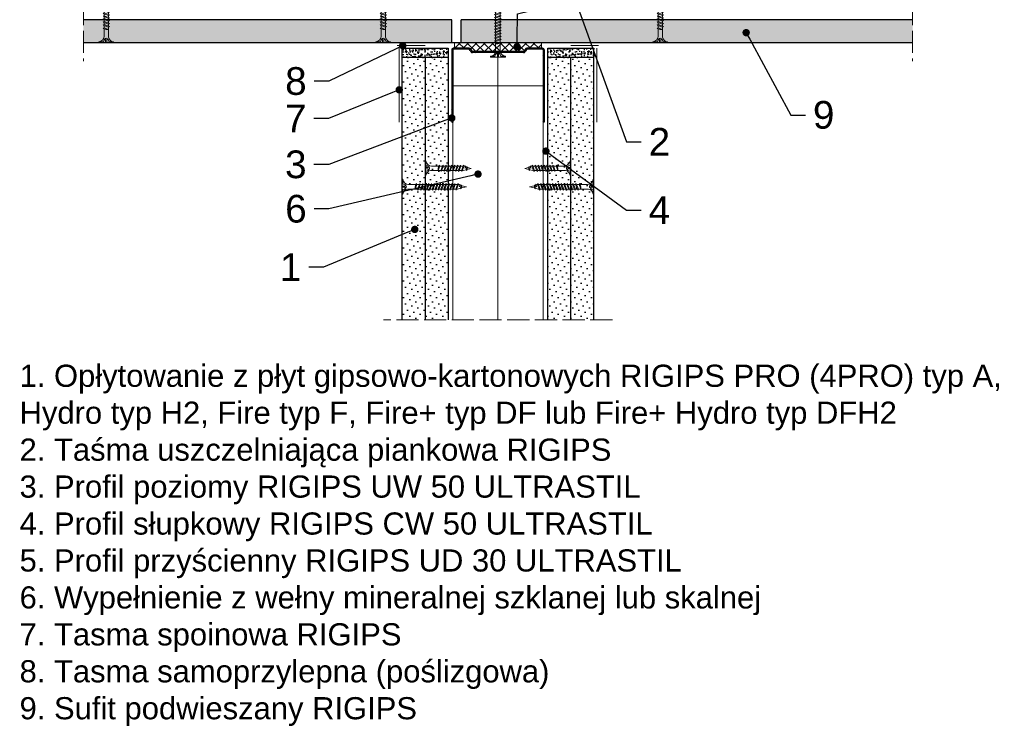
# Model space of a CAD drawing. Header units: millimetres. Extents: x -641 to 2681, y 417 to 2915.
# Tile 1 of 18: x -641 to -108, y 417 to 800. Entities that reach past the tile are written whole.
import ezdxf
from ezdxf import colors
from ezdxf.entities.mleader import LeaderData, LeaderLine
from ezdxf.math import Vec2, Vec3

# ---------------------------------------------------------------- set-up
doc = ezdxf.new("R2010")
doc.units = ezdxf.units.MM
doc.linetypes.add('ACAD_ISO02W100', pattern=[15, 12, -3])
for name, color, linetype, lineweight in [('_ISOVER WELNA', 7, 'BATTING', 9), ('_RIGIPS AKCESORIA', 7, 'Continuous', 18), ('_RIGIPS G-K', 7, 'Continuous', 25), ('_RIGIPS PROFIL', 7, 'Continuous', 18), ('KRESKOWANIE', 7, 'Continuous', 9), ('opisy', 7, 'Continuous', 9), ('PRZERYWANA', 7, 'ACAD_ISO02W100', 9)]:
    doc.layers.add(name, color=color, linetype=linetype, lineweight=lineweight)
doc.styles.get("Standard").update_dxf_attribs({"font": 'arial.ttf'})
doc.linetypes.add('BATTING', pattern='A,0.00254,-2.54,[134,ltypeshp.shx,S=2.54,R=0,X=-2.54,Y=0],-5.08,[134,ltypeshp.shx,S=2.54,R=180,X=2.54,Y=0],-2.54', length=10.16254)
pattern_1 = [(225, (-2657.7062, -221.9974), (1.122532, -3.367596), [0, -3.175])]
pattern_2 = [(225, (-2660.7062, -221.9974), (1.122532, -3.367596), [0, -3.175])]

# ---------------------------------------------------------------- blocks, each defined once
blk = doc.blocks.new('TN 25')
at = {"layer": '_RIGIPS AKCESORIA'}
for p, q in [((0, -0.84), (0, 7.16)), ((0, 7.16), (0.46, 7.16)), ((0.46, 7.16), (0.46, 4.78)), ((0.46, 4.78), (0, 4.78)), ((0, 3.5), (1.77, 3.5)), ((0, 2.83), (1.77, 2.83)), ((0.46, 1.64), (0, 1.64)), ((0.46, -0.84), (0.46, 1.64)), ((1.77, 3.5), (1.77, 4.2)), ((1.77, 2.83), (1.77, 2.18)), ((3.02, 4.46), (8.47, 4.46)), ((7.49, 2.01), (3.55, 2.01)), ((7.12, 4.46), (7.12, 3.18)), ((8.03, 2.01), (7.12, 4.46)), ((7.12, 3.18), (7.65, 1.53)), ((7.65, 1.53), (8.03, 2.01)), ((9.41, 2.01), (8.03, 2.01)), ((8.47, 4.46), (8.79, 5)), ((9.61, 1.51), (8.47, 4.46)), ((8.79, 5), (9.93, 2.01)), ((9, 4.46), (10.1, 4.46)), ((9.93, 2.01), (9.61, 1.51)), ((11.04, 2.01), (9.93, 2.01)), ((10.1, 4.46), (10.41, 5)), ((11.23, 1.51), (10.1, 4.46)), ((10.41, 5), (11.56, 2.01)), ((10.62, 4.46), (11.67, 4.46)), ((11.56, 2.01), (11.23, 1.51)), ((12.61, 2.01), (11.56, 2.01)), ((11.67, 4.46), (11.99, 5)), ((12.81, 1.51), (11.67, 4.46)), ((11.99, 5), (13.14, 2.01)), ((12.2, 4.46), (13.21, 4.46)), ((13.14, 2.01), (12.81, 1.51)), ((14.15, 2.01), (13.14, 2.01)), ((13.21, 4.46), (13.52, 5)), ((14.34, 1.51), (13.21, 4.46)), ((13.52, 5), (14.67, 2.01)), ((13.73, 4.46), (14.8, 4.46)), ((14.67, 2.01), (14.34, 1.51)), ((15.74, 2.01), (14.67, 2.01)), ((14.8, 4.46), (15.12, 5)), ((15.94, 1.51), (14.8, 4.46)), ((15.12, 5), (16.26, 2.01)), ((15.33, 4.46), (16.42, 4.46)), ((16.26, 2.01), (15.94, 1.51)), ((17.36, 2.01), (16.26, 2.01)), ((16.42, 4.46), (16.73, 5)), ((17.55, 1.51), (16.42, 4.46)), ((16.73, 5), (17.88, 2.01)), ((16.94, 4.46), (17.99, 4.46)), ((17.88, 2.01), (17.55, 1.51)), ((18.93, 2.01), (17.88, 2.01)), ((17.99, 4.46), (18.31, 5)), ((19.13, 1.51), (17.99, 4.46)), ((18.31, 5), (19.45, 2.01)), ((18.52, 4.46), (19.68, 4.46)), ((19.45, 2.01), (19.13, 1.51)), ((19.45, 2.01), (20.62, 2.01)), ((19.68, 4.46), (20, 5)), ((20.82, 1.51), (19.68, 4.46)), ((20, 5), (21.14, 2.01)), ((20.21, 4.46), (20.7, 4.46)), ((20.7, 4.46), (22.28, 3.98)), ((21.14, 2.01), (20.82, 1.51)), ((21.14, 2.01), (21.81, 2.12)), ((21.85, 1.83), (21.67, 3.28)), ((21.67, 3.28), (22.14, 2.4)), ((22.14, 2.4), (21.85, 1.83)), ((22.7, 2.36), (22.14, 2.4)), ((22.28, 3.98), (22.56, 4.37)), ((22.7, 2.36), (22.28, 3.98)), ((22.56, 4.37), (23.03, 2.71)), ((23.03, 2.71), (22.7, 2.36)), ((22.71, 3.85), (25, 3.24)), ((25, 3.24), (23.03, 2.71)), ((0, -0.84), (0.46, -0.84))]:
    blk.add_line(p, q, dxfattribs=at)
for centre, major_axis, ratio, start_param, end_param in [((3.09, 7.67), (0.17, 3.2), 0.826134, 1.773653, 3.180586), ((-0.04, 0.9), (0, 3.93), 0.848176, -0.720942, -0.151112), ((3.37, -1.57), (0.28, 3.57), 0.832181, 0.035984, 1.430787), ((-2.73, 15.91), (0, 14.76), 0.848176, 3.399396, 3.475072), ((0.59, 4.62), (0, 2.81), 0.848176, 3.475072, 3.862535), ((1.66, 3.18), (0, 0.895), 0.848176, -1.552777, -0.720942), ((1.66, 3.18), (0, 0.895), 0.848176, 3.862535, 4.730408)]:
    blk.add_ellipse(centre, major_axis=major_axis, ratio=ratio, start_param=start_param, end_param=end_param, dxfattribs=at)
blk = doc.blocks.new('TN 35')
at = {"layer": '_RIGIPS AKCESORIA'}
for p, q in [((0, -0.84), (0, 7.16)), ((0, 7.16), (0.46, 7.16)), ((0.46, 7.16), (0.46, 4.78)), ((0.46, 4.78), (0, 4.78)), ((0, 3.5), (1.77, 3.5)), ((0, 2.83), (1.77, 2.83)), ((0.46, 1.64), (0, 1.64)), ((0.46, -0.84), (0.46, 1.64)), ((1.77, 3.5), (1.77, 4.2)), ((1.77, 2.83), (1.77, 2.18)), ((3.02, 4.46), (8.47, 4.46)), ((7.49, 2.01), (3.55, 2.01)), ((7.12, 4.46), (7.12, 3.18)), ((8.03, 2.01), (7.12, 4.46)), ((7.12, 3.18), (7.65, 1.53)), ((7.65, 1.53), (8.03, 2.01)), ((9.41, 2.01), (8.03, 2.01)), ((8.47, 4.46), (8.79, 5)), ((9.61, 1.51), (8.47, 4.46)), ((8.79, 5), (9.93, 2.01)), ((9, 4.46), (10.1, 4.46)), ((9.93, 2.01), (9.61, 1.51)), ((11.04, 2.01), (9.93, 2.01)), ((10.1, 4.46), (10.41, 5)), ((11.23, 1.51), (10.1, 4.46)), ((10.41, 5), (11.56, 2.01)), ((10.62, 4.46), (11.67, 4.46)), ((11.56, 2.01), (11.23, 1.51)), ((12.61, 2.01), (11.56, 2.01)), ((11.67, 4.46), (11.99, 5)), ((12.81, 1.51), (11.67, 4.46)), ((11.99, 5), (13.14, 2.01)), ((12.2, 4.46), (13.21, 4.46)), ((13.14, 2.01), (12.81, 1.51)), ((14.15, 2.01), (13.14, 2.01)), ((13.21, 4.46), (13.52, 5)), ((14.34, 1.51), (13.21, 4.46)), ((13.52, 5), (14.67, 2.01)), ((13.73, 4.46), (14.8, 4.46)), ((14.67, 2.01), (14.34, 1.51)), ((15.74, 2.01), (14.67, 2.01)), ((14.8, 4.46), (15.12, 5)), ((15.94, 1.51), (14.8, 4.46)), ((15.12, 5), (16.26, 2.01)), ((15.33, 4.46), (16.42, 4.46)), ((16.26, 2.01), (15.94, 1.51)), ((17.36, 2.01), (16.26, 2.01)), ((16.42, 4.46), (16.73, 5)), ((17.55, 1.51), (16.42, 4.46)), ((16.73, 5), (17.88, 2.01)), ((16.94, 4.46), (17.99, 4.46)), ((17.88, 2.01), (17.55, 1.51)), ((18.93, 2.01), (17.84, 2.01)), ((17.99, 4.46), (18.31, 5)), ((19.13, 1.51), (17.99, 4.46)), ((18.31, 5), (19.45, 2.01)), ((18.52, 4.46), (19.57, 4.46)), ((19.45, 2.01), (19.13, 1.51)), ((20.51, 2.01), (19.41, 2.01)), ((19.57, 4.46), (19.88, 5)), ((20.7, 1.51), (19.57, 4.46)), ((19.88, 5), (21.03, 2.01)), ((20.09, 4.46), (21.14, 4.46)), ((21.03, 2.01), (20.7, 1.51)), ((22.08, 2.01), (20.99, 2.01)), ((21.14, 4.46), (21.46, 5)), ((22.28, 1.51), (21.14, 4.46)), ((21.46, 5), (22.6, 2.01)), ((21.67, 4.46), (22.72, 4.46)), ((22.6, 2.01), (22.28, 1.51)), ((23.66, 2.01), (22.56, 2.01)), ((22.72, 4.46), (23.03, 5)), ((23.85, 1.51), (22.72, 4.46)), ((23.03, 5), (24.18, 2.01)), ((23.24, 4.46), (24.29, 4.46)), ((24.18, 2.01), (23.85, 1.51)), ((25.23, 2.01), (24.14, 2.01)), ((24.29, 4.46), (24.61, 5)), ((25.43, 1.51), (24.29, 4.46)), ((24.61, 5), (25.75, 2.01)), ((24.81, 4.46), (25.87, 4.46)), ((25.75, 2.01), (25.43, 1.51)), ((26.81, 2.01), (25.71, 2.01)), ((25.87, 4.46), (26.18, 5)), ((27, 1.51), (25.87, 4.46)), ((26.18, 5), (27.33, 2.01)), ((26.39, 4.46), (27.44, 4.46)), ((27.33, 2.01), (27, 1.51)), ((28.38, 2.01), (27.33, 2.01)), ((27.44, 4.46), (27.76, 5)), ((28.58, 1.51), (27.44, 4.46)), ((27.76, 5), (28.9, 2.01)), ((27.96, 4.46), (29.13, 4.46)), ((28.9, 2.01), (28.58, 1.51)), ((28.9, 2.01), (30.07, 2.01)), ((29.13, 4.46), (29.45, 5)), ((30.27, 1.51), (29.13, 4.46)), ((29.45, 5), (30.59, 2.01)), ((29.65, 4.46), (30.15, 4.46)), ((30.15, 4.46), (31.73, 3.98)), ((30.59, 2.01), (30.27, 1.51)), ((30.59, 2.01), (31.26, 2.12)), ((31.3, 1.83), (31.12, 3.28)), ((31.12, 3.28), (31.59, 2.4)), ((31.59, 2.4), (31.3, 1.83)), ((32.15, 2.36), (31.59, 2.4)), ((31.73, 3.98), (32.01, 4.37)), ((32.15, 2.36), (31.73, 3.98)), ((32.01, 4.37), (32.48, 2.71)), ((32.48, 2.71), (32.15, 2.36)), ((32.16, 3.85), (35, 3.24)), ((35, 3.24), (32.48, 2.71)), ((0, -0.84), (0.46, -0.84))]:
    blk.add_line(p, q, dxfattribs=at)
for centre, major_axis, ratio, start_param, end_param in [((3.09, 7.67), (0.17, 3.2), 0.826134, 1.773653, 3.180586), ((-0.04, 0.9), (0, 3.93), 0.848176, -0.720942, -0.151112), ((3.37, -1.57), (0.28, 3.57), 0.832181, 0.035984, 1.430787), ((-2.73, 15.91), (0, 14.76), 0.848176, 3.399396, 3.475072), ((0.59, 4.62), (0, 2.81), 0.848176, 3.475072, 3.862535), ((1.66, 3.18), (0, 0.895), 0.848176, -1.552777, -0.720942), ((1.66, 3.18), (0, 0.895), 0.848176, 3.862535, 4.730408)]:
    blk.add_ellipse(centre, major_axis=major_axis, ratio=ratio, start_param=start_param, end_param=end_param, dxfattribs=at)
blk = doc.blocks.new('UW 50 ULTRASTIL')
h = blk.add_hatch()
h.set_pattern_fill('ANSI31', color=256, scale=0.5, style=0)
h.paths.add_polyline_path([(-104.51, 0.56), (-104.18, 1.24, -0.286951), (-103.29, 1.8), (-82.41, 1.8), (-76.29, 1.8, -0.286951), (-75.39, 1.24), (-75.06, 0.56, 0.286951), (-74.16, 0), (-65.59, 0, 0.414214), (-64.79, 0.8), (-64.79, 40), (-65.34, 40), (-65.34, 0.8, -0.414214), (-65.59, 0.55), (-73.82, 0.55, -0.286951), (-74.72, 1.11), (-75.05, 1.79, 0.286951), (-75.94, 2.35), (-103.63, 2.35, 0.286951), (-104.53, 1.79), (-104.86, 1.11, -0.286951), (-105.76, 0.55), (-113.99, 0.55, -0.414214), (-114.24, 0.8), (-114.24, 40), (-114.79, 40), (-114.79, 0.8, 0.414214), (-113.99, 0), (-105.41, 0, 0.286951)])
for p, q in [((-114.79, 0.8), (-114.79, 40)), ((-114.79, 40), (-114.24, 40)), ((-114.24, 0.8), (-114.24, 40)), ((-65.34, 0.8), (-65.34, 40)), ((-64.79, 40), (-65.34, 40)), ((-64.79, 0.8), (-64.79, 40)), ((-113.99, 0.55), (-105.76, 0.55)), ((-113.99, 0), (-105.41, 0)), ((-104.86, 1.11), (-104.53, 1.79)), ((-104.51, 0.56), (-104.18, 1.24)), ((-103.63, 2.35), (-75.94, 2.35)), ((-103.29, 1.8), (-76.29, 1.8)), ((-75.06, 0.56), (-75.39, 1.24)), ((-74.72, 1.11), (-75.05, 1.79)), ((-74.16, 0), (-65.59, 0)), ((-73.82, 0.55), (-65.59, 0.55))]:
    blk.add_line(p, q)
for centre, radius, start, end in [((-113.99, 0.8), 0.8, 180, 270), ((-113.99, 0.8), 0.25, 180, 270), ((-105.76, 1.55), 1, 270, 334.0435), ((-105.41, 1), 1, 270, 334.0435), ((-103.63, 1.35), 1, 90, 154.0435), ((-103.29, 0.8), 1, 90, 154.0435), ((-76.29, 0.8), 1, 25.9565, 90), ((-75.94, 1.35), 1, 25.9565, 90), ((-74.16, 1), 1, 205.9565, 270), ((-73.82, 1.55), 1, 205.9565, 270), ((-65.59, 0.8), 0.8, 270, 0), ((-65.59, 0.8), 0.25, 270, 0)]:
    blk.add_arc(centre, radius, start, end)
blk = doc.blocks.new('_Dot')
at = {"color": 0, "linetype": 'ByBlock', "lineweight": -2}
blk.add_line((-0.5, 0), (-1, 0), dxfattribs=at)
at = {"color": 0, "linetype": 'ByBlock', "const_width": 0.5}
blk.add_lwpolyline([(-0.25, 0, 1), (0.25, 0, 1)], format="xyb", close=True, dxfattribs=at)

msp = doc.modelspace()

# ---------------------------------------------------------------- hatches: boundary and pattern name
at = {"layer": '_RIGIPS G-K'}
h = msp.add_hatch(dxfattribs=at)
h.set_pattern_fill('AR-SAND', color=256, scale=0.05, angle=180, style=0)
h.set_pattern_definition([(217.5, (1240.8436, 1910.1382), (0.0800016, -2.4470662), [0, -1.9304, 0, -2.159, 0, -2.06375]), (187.5, (1240.8436, 1910.1382), (-2.2476164, -3.5841255), [0, -1.0414, 0, -1.7399, 0, -0.66675]), (147.5, (1242.4057, 1910.1382), (-3.9549619, -0.007186), [0, -0.635, 0, -2.286, 0, -2.9845]), (137.5, (1242.4057, 1910.1382), (-3.817782, -1.1146466), [0, -0.3175, 0, -1.4986, 0, -1.7145])])
h.paths.add_polyline_path([(-434.43, 779.07), (-409.43, 779.07), (-409.43, 784.07), (-434.43, 784.07)])
h = msp.add_hatch(dxfattribs=at)
h.set_pattern_fill('AR-SAND', color=256, scale=0.05, angle=180, style=0)
h.set_pattern_definition([(217.5, (1243.8436, 1910.1382), (0.0800016, -2.4470662), [0, -1.9304, 0, -2.159, 0, -2.06375]), (187.5, (1243.8436, 1910.1382), (-2.2476164, -3.5841255), [0, -1.0414, 0, -1.7399, 0, -0.66675]), (147.5, (1245.4057, 1910.1382), (-3.9549619, -0.007186), [0, -0.635, 0, -2.286, 0, -2.9845]), (137.5, (1245.4057, 1910.1382), (-3.817782, -1.1146466), [0, -0.3175, 0, -1.4986, 0, -1.7145])])
h.paths.add_polyline_path([(-355.43, 779.07), (-330.43, 779.07), (-330.43, 784.07), (-355.43, 784.07)])
h = msp.add_hatch(dxfattribs=at)
h.set_pattern_fill('DOTS', color=256, scale=2, angle=225, style=0)
h.set_pattern_definition(pattern_2)
h.paths.add_polyline_path([(-434.43, 637.07), (-421.93, 637.07), (-421.93, 779.07), (-434.43, 779.07)])
h = msp.add_hatch(dxfattribs=at)
h.set_pattern_fill('DOTS', color=256, scale=2, angle=225, style=0)
h.set_pattern_definition(pattern_2)
h.paths.add_polyline_path([(-421.93, 637.07), (-409.43, 637.07), (-409.43, 779.07), (-421.93, 779.07)])
h = msp.add_hatch(dxfattribs=at)
h.set_pattern_fill('DOTS', color=256, scale=2, angle=225, style=0)
h.set_pattern_definition(pattern_1)
h.paths.add_polyline_path([(-355.43, 637.07), (-342.93, 637.07), (-342.93, 779.07), (-355.43, 779.07)])
h = msp.add_hatch(dxfattribs=at)
h.set_pattern_fill('DOTS', color=256, scale=2, angle=225, style=0)
h.set_pattern_definition(pattern_1)
h.paths.add_polyline_path([(-342.93, 637.07), (-330.43, 637.07), (-330.43, 779.07), (-342.93, 779.07)])
at = {"layer": 'KRESKOWANIE'}
h = msp.add_hatch(dxfattribs=at)
h.set_pattern_fill('DOTS', color=256, scale=2, angle=225, style=0)
h.set_pattern_definition([(225, (-926.078, -954.8493), (1.122532, -3.367596), [0, -3.175])])
h.paths.add_polyline_path([(-407.43, 787.07), (-407.43, 799.57), (-606.93, 799.57), (-606.93, 787.07)])
h.paths.add_polyline_path([(-402.43, 799.57), (-402.43, 787.07), (-157.93, 787.07), (-157.93, 799.57)])
h = msp.add_hatch(dxfattribs=at)
h.set_pattern_fill('ANSI37', color=256, angle=270, style=0)
h.set_pattern_definition([(315, (1242.3436, 2221.199), (2.245064, 2.245064), []), (45, (1242.3436, 2221.199), (-2.245064, 2.245064), [])])
h.paths.add_polyline_path([(-406.03, 784.07), (-398.06, 784.07, -0.286951), (-397.16, 783.51), (-396.83, 782.83, 0.286951), (-395.93, 782.27), (-368.93, 782.27, 0.286951), (-368.03, 782.83), (-367.71, 783.51, -0.286951), (-366.81, 784.07), (-358.83, 784.07), (-358.83, 787.07), (-406.03, 787.07)])

# ---------------------------------------------------------------- linework, layer by layer
at = {"layer": '_ISOVER WELNA', "ltscale": 2.4}
msp.add_line((-382.43, 637.07), (-382.43, 781.72), dxfattribs=at)
at = {"layer": '_RIGIPS AKCESORIA'}
for p, q in [((-421.93, 785.57), (-436.93, 785.57)), ((-435.93, 784.07), (-435.93, 744.07)), ((-342.93, 785.57), (-327.93, 785.57)), ((-328.93, 784.07), (-328.93, 744.07))]:
    msp.add_line(p, q, dxfattribs=at)
at = {"layer": '_RIGIPS G-K'}
for p, q in [((-407.43, 799.57), (-606.93, 799.57)), ((-407.43, 787.07), (-407.43, 799.57)), ((-157.93, 799.57), (-402.43, 799.57)), ((-402.43, 787.07), (-402.43, 799.57)), ((-157.93, 787.07), (-606.93, 787.07)), ((-434.43, 784.07), (-434.43, 637.07)), ((-434.43, 784.07), (-409.43, 784.07)), ((-409.43, 784.07), (-409.43, 637.07)), ((-355.43, 637.07), (-355.43, 784.07)), ((-355.43, 784.07), (-330.43, 784.07)), ((-330.43, 637.07), (-330.43, 784.07)), ((-409.43, 779.07), (-434.43, 779.07)), ((-421.93, 779.07), (-421.93, 637.07)), ((-330.43, 779.07), (-355.43, 779.07)), ((-342.93, 637.07), (-342.93, 779.07))]:
    msp.add_line(p, q, dxfattribs=at)
at = {"layer": '_RIGIPS PROFIL', "lineweight": 9}
for p, q in [((-406.83, 763.67), (-358.03, 763.67)), ((-406.83, 637.07), (-406.83, 763.67)), ((-358.03, 637.07), (-358.03, 763.67))]:
    msp.add_line(p, q, dxfattribs=at)
at = {"layer": 'KRESKOWANIE'}
for p, q in [((-406.03, 784.07), (-406.03, 787.07)), ((-358.83, 784.07), (-358.83, 787.07))]:
    msp.add_line(p, q, dxfattribs=at)
at = {"layer": 'PRZERYWANA'}
for p, q in [((-606.93, 838.57), (-606.93, 777.07)), ((-157.93, 838.57), (-157.93, 777.07)), ((-320.43, 637.07), (-444.43, 637.07))]:
    msp.add_line(p, q, dxfattribs=at)

# ---------------------------------------------------------------- block references
for name, p, rotation in [('TN 35', (-379.26, 779.3), 90), ('UW 50 ULTRASTIL', (-472.22, 784.07), 180)]:
    msp.add_blockref(name, p, dxfattribs=dict(rotation=rotation))
at = {"layer": '_RIGIPS AKCESORIA', "xscale": -1}
for name, p, rotation in [('TN 25', (-597.73, 787.07), 270), ('TN 25', (-447.73, 787.07), 270), ('TN 25', (-297.73, 787.07), 270), ('TN 25', (-421.93, 722.31), 180), ('TN 35', (-434.43, 712.31), 180)]:
    msp.add_blockref(name, p, dxfattribs=dict(at, rotation=rotation))
at = {"layer": '_RIGIPS AKCESORIA', "rotation": 180}
for name, p in [('TN 25', (-342.93, 722.31)), ('TN 35', (-330.43, 712.31))]:
    msp.add_blockref(name, p, dxfattribs=at)

# ---------------------------------------------------------------- texts
at = {"insert": (-641.49, 612.76), "char_height": 12, "width": 537.4998, "attachment_point": 1}
msp.add_mtext('1. Opłytowanie z płyt gipsowo-kartonowych RIGIPS PRO (4PRO) typ A, Hydro typ H2, Fire typ F, Fire+ typ DF lub Fire+ Hydro typ DFH2\\P2. Taśma uszczelniająca piankowa RIGIPS\\P3. Profil poziomy RIGIPS UW 50 ULTRASTIL\\P4. Profil słupkowy RIGIPS CW 50 ULTRASTIL\\P5. Profil przyścienny RIGIPS UD 30 ULTRASTIL\\P6. Wypełnienie z wełny mineralnej szklanej lub skalnej\\P7. Tasma spoinowa RIGIPS\\P8. Tasma samoprzylepna (poślizgowa)\\P9. Sufit podwieszany RIGIPS', dxfattribs=at)

# ---------------------------------------------------------------- leaders
at = {"layer": 'opisy'}
ml = msp.add_multileader_mtext('Standard', dxfattribs=at)
ml.set_content('2', color=256)
ml.set_leader_properties()
ml.set_arrow_properties(name='DOT')
ml.build(insert=Vec2(0, 0))
ctx = ml.context
ctx.base_point, ctx.char_height, ctx.landing_gap_size, ctx.plane_origin = Vec3(-304.84, 733.46), 15, 4, Vec3(-360.22, 784.69)
notes = []
notes.append((ctx, [(0, (1, 1, 0), (-312.84, 733.46), (1, 0), 8, [(2, [(-372.1, 784.95), (-371.78, 802.67), (-340.66, 810.42)], 0, [])])]))
ctx.mtext.insert, ctx.mtext.flow_direction = Vec3(-300.84, 740.96), 5
ml = msp.add_multileader_mtext('Standard', dxfattribs=at)
ml.set_content('9', color=256)
ml.set_leader_properties()
ml.set_arrow_properties(name='DOT')
ml.build(insert=Vec2(0, 0))
ctx = ml.context
ctx.base_point, ctx.char_height, ctx.landing_gap_size, ctx.plane_origin = Vec3(-215.88, 747.92), 15, 4, Vec3(-248.03, 792.57)
notes.append((ctx, [(0, (1, 1, 0), (-223.88, 747.92), (1, 0), 8, [(0, [(-248.03, 792.57)], 0, [])])]))
ctx.mtext.insert, ctx.mtext.flow_direction = Vec3(-211.88, 755.55), 5
ml = msp.add_multileader_mtext('Standard', dxfattribs=at)
ml.set_content('8', color=256)
ml.set_leader_properties()
ml.set_arrow_properties(name='DOT')
ml.build(insert=Vec2(0, 0))
ctx = ml.context
ctx.base_point, ctx.char_height, ctx.landing_gap_size, ctx.plane_origin = Vec3(-499.91, 766.23), 15, 4, Vec3(-434.02, 785.53)
ctx.text_align_type = 2
notes.append((ctx, [(0, (1, 1, 0), (-474.03, 766.23), (-1, 0), 8, [(0, [(-434.02, 785.53)], 0, [])])]))
ctx.mtext.insert, ctx.mtext.alignment, ctx.mtext.flow_direction = Vec3(-486.03, 773.86), 3, 5
ml = msp.add_multileader_mtext('Standard', dxfattribs=at)
ml.set_content('7', color=256)
ml.set_leader_properties()
ml.set_arrow_properties(name='DOT')
ml.build(insert=Vec2(0, 0))
ctx = ml.context
ctx.base_point, ctx.char_height, ctx.landing_gap_size, ctx.plane_origin = Vec3(-499.85, 746.07), 15, 4, Vec3(-435.88, 761.58)
ctx.text_align_type = 2
notes.append((ctx, [(0, (1, 1, 0), (-474.14, 746.07), (-1, 0), 8, [(0, [(-435.88, 761.58)], 0, [])])]))
ctx.mtext.insert, ctx.mtext.alignment, ctx.mtext.flow_direction = Vec3(-486.14, 753.57), 3, 5
ml = msp.add_multileader_mtext('Standard', dxfattribs=at)
ml.set_content('3', color=256)
ml.set_leader_properties()
ml.set_arrow_properties(name='DOT')
ml.build(insert=Vec2(0, 0))
ctx = ml.context
ctx.base_point, ctx.char_height, ctx.landing_gap_size, ctx.plane_origin = Vec3(-499.89, 721.12), 15, 4, Vec3(-435.95, 746.33)
ctx.text_align_type = 2
notes.append((ctx, [(0, (1, 1, 0), (-474.07, 721.12), (-1, 0), 8, [(0, [(-407.43, 746.33)], 0, [])])]))
ctx.mtext.insert, ctx.mtext.alignment, ctx.mtext.flow_direction = Vec3(-486.07, 728.75), 3, 5
ml = msp.add_multileader_mtext('Standard', dxfattribs=at)
ml.set_content('4', color=256)
ml.set_leader_properties()
ml.set_arrow_properties(name='DOT')
ml.build(insert=Vec2(0, 0))
ctx = ml.context
ctx.base_point, ctx.char_height, ctx.landing_gap_size, ctx.plane_origin = Vec3(-304.84, 696.44), 15, 4, Vec3(-344.11, 726.87)
notes.append((ctx, [(0, (1, 1, 0), (-312.84, 696.44), (1, 0), 8, [(0, [(-356.48, 728.4)], 0, [])])]))
ctx.mtext.insert, ctx.mtext.flow_direction = Vec3(-300.84, 703.94), 5
ml = msp.add_multileader_mtext('Standard', dxfattribs=at)
ml.set_content('6', color=256)
ml.set_leader_properties()
ml.set_arrow_properties(name='DOT')
ml.build(insert=Vec2(0, 0))
ctx = ml.context
ctx.base_point, ctx.char_height, ctx.landing_gap_size, ctx.plane_origin = Vec3(-499.92, 697.08), 15, 4, Vec3(-393.23, 715.94)
ctx.text_align_type = 2
notes.append((ctx, [(0, (1, 1, 0), (-474.01, 697.08), (-1, 0), 8, [(0, [(-393.23, 715.94)], 0, [])])]))
ctx.mtext.insert, ctx.mtext.alignment, ctx.mtext.flow_direction = Vec3(-486.01, 704.71), 3, 5
ml = msp.add_multileader_mtext('Standard', dxfattribs=at)
ml.set_content('1', color=256)
ml.set_leader_properties()
ml.set_arrow_properties(name='DOT')
ml.build(insert=Vec2(0, 0))
ctx = ml.context
ctx.base_point, ctx.char_height, ctx.landing_gap_size, ctx.plane_origin = Vec3(-498.46, 665.5), 15, 4, Vec3(-427.48, 686)
ctx.text_align_type = 2
notes.append((ctx, [(0, (1, 1, 0), (-476.93, 665.5), (-1, 0), 8, [(0, [(-427.48, 686)], 0, [])])]))
ctx.mtext.insert, ctx.mtext.alignment, ctx.mtext.flow_direction = Vec3(-488.93, 673), 3, 5
for ctx, leaders in notes:
    for number, flags, end, landing, length, lines in leaders:
        leader = LeaderData()
        leader.index, (leader.has_last_leader_line, leader.has_dogleg_vector, leader.attachment_direction) = number, flags
        leader.last_leader_point, leader.dogleg_vector, leader.dogleg_length = Vec3(end), Vec3(landing), length
        for number, points, colour, breaks in lines:
            line = LeaderLine()
            line.index, line.vertices, line.color, line.breaks = number, Vec3.list(points), colors.encode_raw_color(colour), breaks
            leader.lines.append(line)
        ctx.leaders.append(leader)

doc.saveas('drawing.dxf')
